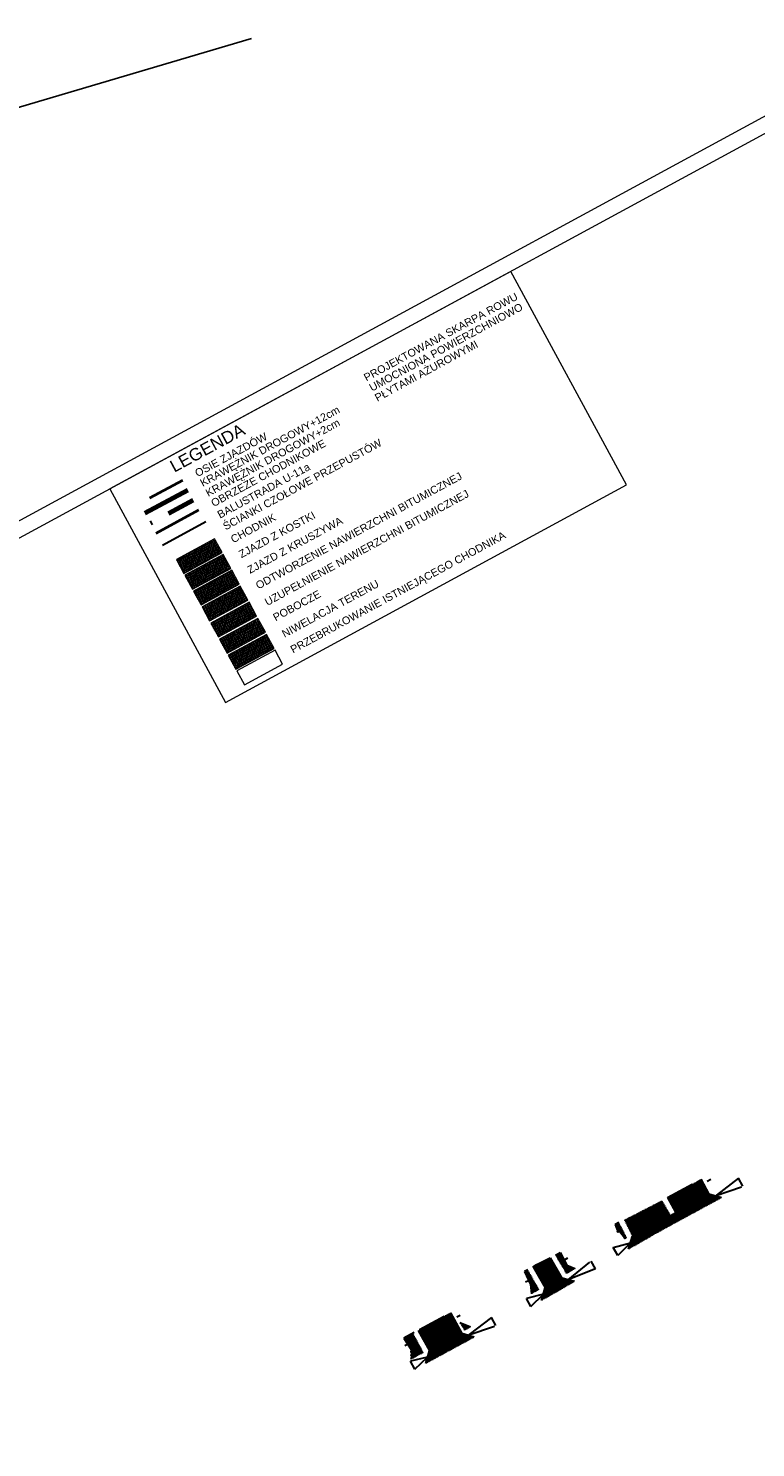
# Model space of a CAD drawing. Header units: metres. Extents: x 7437403 to 7437771, y 5556473 to 5556935.
# Tile 5 of 5: x 7437528 to 7437646, y 5556704 to 5556935. Entities that reach past the tile are written whole.
import ezdxf
from ezdxf.enums import TextEntityAlignment as Align

# ---------------------------------------------------------------- set-up
doc = ezdxf.new("R2010")
doc.units = ezdxf.units.M
doc.header["$MEASUREMENT"] = 0
doc.linetypes.add('DGN Style 2', pattern=[7.598078, 4.558847, -3.039231])
doc.linetypes.add('DGN Style 4', pattern=[12.164524, 6.078463, -3.039231, 0.007598, -3.039231])
for name, color, linetype, lineweight in [('!!_robocza', 2, 'Continuous', 30), ('_arkusz', 7, 'Continuous', 13), ('_legenda', 7, 'Continuous', 0), ('D_krawedz swobodna jezdni', 7, 'DGN Style 2', 30), ('D_osie', 1, 'DGN Style 4', 40), ('D_plantowanie', 102, 'DGN Style 2', 30), ('D_rampa', 7, 'DGN Style 2', 30), ('DS_zjazdy kostka', 30, 'Continuous', 0), ('DS_zjazdy kruszywo', 2, 'Continuous', 0)]:
    doc.layers.add(name, color=color, linetype=linetype, lineweight=lineweight)
doc.layers.add('_ PTC Kon_Bet_Kon', color=3, linetype='Continuous')
doc.layers.add('DS_niwelowanie', color=7, linetype='Continuous', lineweight=0, true_color=0x009c00)
doc.styles.add('Style-Arial', font='arial.ttf')

msp = doc.modelspace()

# ---------------------------------------------------------------- hatches: boundary and pattern name
at = {"layer": '_legenda', "linetype": 'Continuous', "lineweight": 0}
h = msp.add_hatch(dxfattribs=at)
h.set_pattern_fill('CROSSHATCH', color=4, style=0, pattern_type=2)
h.set_pattern_definition([(73.467, (7437555.7442, 5556848.29272), (-0.239664, 0.071143), []), (343.467, (7437555.7442, 5556848.29272), (0.071143, 0.239664), [])])
h.paths.add_polyline_path([(7437558.226, 5556851.751), (7437551.998, 5556848.374), (7437553.226, 5556846.11), (7437559.454, 5556849.487)])
h = msp.add_hatch(dxfattribs=at)
h.set_pattern_fill('CROSSHATCH', color=30, style=0, pattern_type=2)
h.set_pattern_definition([(73.467, (7437556.51716, 5556845.7899), (-0.239664, 0.071143), []), (343.467, (7437556.51716, 5556845.7899), (0.071143, 0.239664), [])])
h.paths.add_polyline_path([(7437559.623, 5556849.175), (7437553.395, 5556845.798), (7437554.623, 5556843.533), (7437560.851, 5556846.91)])
h = msp.add_hatch(dxfattribs=at)
h.set_pattern_fill('CROSSHATCH', color=2, style=0, pattern_type=2)
h.set_pattern_definition([(73.4667, (7437557.3002, 5556843.51726), (-0.239664, 0.071143), []), (343.4667, (7437557.3002, 5556843.51726), (0.071143, 0.239664), [])])
h.paths.add_polyline_path([(7437561.016, 5556846.607), (7437554.787, 5556843.23), (7437556.015, 5556840.965), (7437562.244, 5556844.342)])
h = msp.add_hatch(dxfattribs=at)
h.set_pattern_fill('CROSSHATCH', color=252, style=0, pattern_type=2)
h.set_pattern_definition([(73.467, (7437560.6986, 5556840.72988), (-0.239664, 0.071143), []), (343.467, (7437560.6986, 5556840.72988), (0.071143, 0.239664), [])])
h.paths.add_polyline_path([(7437562.414, 5556844.027), (7437556.186, 5556840.65), (7437557.414, 5556838.386), (7437563.642, 5556841.763)])
h = msp.add_hatch(dxfattribs=at)
h.set_pattern_fill('CROSSHATCH', color=250, style=0, pattern_type=2)
h.set_pattern_definition([(73.467, (7437561.395, 5556837.87083), (-0.239664, 0.071143), []), (343.467, (7437561.395, 5556837.87083), (0.071143, 0.239664), [])])
h.paths.add_polyline_path([(7437563.838, 5556841.401), (7437557.61, 5556838.024), (7437558.838, 5556835.76), (7437565.066, 5556839.137)])
h = msp.add_hatch(dxfattribs=at)
h.set_pattern_fill('CROSSHATCH', color=1, style=0, pattern_type=2)
h.set_pattern_definition([(73.4667, (7437564.34826, 5556837.27449), (-0.239664, 0.071143), []), (343.4667, (7437564.34826, 5556837.27449), (0.071143, 0.239664), [])])
h.paths.add_polyline_path([(7437565.262, 5556838.775), (7437559.034, 5556835.398), (7437560.262, 5556833.134), (7437566.49, 5556836.511)])
at = {"layer": '_legenda', "linetype": 'Continuous', "lineweight": 0, "true_color": 0x009c00}
h = msp.add_hatch(dxfattribs=at)
h.set_pattern_fill('CROSSHATCH', color=94, style=0, pattern_type=2)
h.set_pattern_definition([(73.4667, (7437564.9937, 5556832.76956), (-0.239664, 0.071143), []), (343.4667, (7437564.9937, 5556832.76956), (0.071143, 0.239664), [])])
h.paths.add_polyline_path([(7437566.686, 5556836.149), (7437560.457, 5556832.772), (7437561.685, 5556830.508), (7437567.914, 5556833.885)])
at = {"layer": 'DS_niwelowanie'}
h = msp.add_hatch(dxfattribs=at)
h.set_pattern_fill('CROSSHATCH', color=256, style=0, pattern_type=2)
h.set_pattern_definition([(73.467, (7437624.73887, 5556738.88481), (-0.143798, 0.042686), []), (343.467, (7437624.73887, 5556738.88481), (0.042686, 0.143798), [])])
h.paths.add_polyline_path([(7437625.367, 5556737.907), (7437624.106, 5556740.385), (7437623.471, 5556740.06), (7437623.98, 5556738.84), (7437624.176, 5556738.995), (7437624.844, 5556738.152), (7437625.046, 5556737.719, -0.000308)])
h = msp.add_hatch(dxfattribs=at)
h.set_pattern_fill('CROSSHATCH', color=256, style=0, pattern_type=2)
h.set_pattern_definition([(73.467, (7437615.52929, 5556732.68103), (-0.143798, 0.042686), []), (343.467, (7437615.52929, 5556732.68103), (0.042686, 0.143798), [])])
h.paths.add_polyline_path([(7437616.951, 5556732.885), (7437615.646, 5556733.437), (7437614.546, 5556735.493), (7437613.799, 5556735.11), (7437615.564, 5556732.07, 0.0011547)])
h = msp.add_hatch(dxfattribs=at)
h.set_pattern_fill('CROSSHATCH', color=256, style=0, pattern_type=2)
h.set_pattern_definition([(73.467, (7437610.4342, 5556730.01014), (-0.143798, 0.042686), []), (343.467, (7437610.4342, 5556730.01014), (0.042686, 0.143798), [])])
h.paths.add_polyline_path([(7437611.077, 5556729.491), (7437609.245, 5556732.714), (7437608.716, 5556732.42), (7437609.697, 5556730.312), (7437609.871, 5556728.813, 0.0009934)])
h = msp.add_hatch(dxfattribs=at)
h.set_pattern_fill('CROSSHATCH', color=256, style=0, pattern_type=2)
h.set_pattern_definition([(73.467, (7437598.90285, 5556723.29), (-0.143798, 0.042686), []), (343.467, (7437598.90285, 5556723.29), (0.042686, 0.143798), [])])
h.paths.add_polyline_path([(7437598.206, 5556724.145), (7437598.938, 5556722.861), (7437599.943, 5556723.404), (7437599.204, 5556723.72)])
h = msp.add_hatch(dxfattribs=at)
h.set_pattern_fill('CROSSHATCH', color=256, style=0, pattern_type=2)
h.set_pattern_definition([(73.467, (7437590.83256, 5556720.2872), (-0.143798, 0.042686), []), (343.467, (7437590.83256, 5556720.2872), (0.042686, 0.143798), [])])
h.paths.add_polyline_path([(7437589.082, 5556721.59), (7437590.239, 5556719.7), (7437590.178, 5556718.126), (7437592.224, 5556719.232), (7437590.531, 5556722.363)])
at = {"layer": 'DS_zjazdy kostka'}
h = msp.add_hatch(dxfattribs=at)
h.set_pattern_fill('CROSSHATCH', color=256, style=0, pattern_type=2)
h.set_pattern_definition([(73.4667, (7437629.82497, 5556741.43704), (-0.143798, 0.042686), []), (343.4667, (7437629.82497, 5556741.43704), (0.042686, 0.143798), [])])
h.paths.add_polyline_path([(7437629.394, 5556739.925, -0.0029093), (7437632.461, 5556741.628), (7437632.338, 5556741.846), (7437631.127, 5556743.978), (7437628.01, 5556742.383)])
h = msp.add_hatch(dxfattribs=at)
h.set_pattern_fill('CROSSHATCH', color=256, style=0, pattern_type=2)
h.set_pattern_definition([(73.467, (7437638.11537, 5556743.85993), (-0.143798, 0.042686), []), (343.467, (7437638.11537, 5556743.85993), (0.042686, 0.143798), [])])
h.paths.add_polyline_path([(7437636.758, 5556742.247), (7437640.8, 5556744.423), (7437638.768, 5556745.033), (7437636.047, 5556743.567)])
h = msp.add_hatch(dxfattribs=at)
h.set_pattern_fill('CROSSHATCH', color=256, style=0, pattern_type=2)
h.set_pattern_definition([(73.4667, (7437627.60358, 5556740.15924), (-0.143798, 0.042686), []), (343.4667, (7437627.60358, 5556740.15924), (0.042686, 0.143798), [])])
h.paths.add_polyline_path([(7437626.346, 5556738.186, -0.0029093), (7437629.394, 5556739.925), (7437628.01, 5556742.383), (7437624.996, 5556740.841), (7437626.233, 5556738.409)])
h = msp.add_hatch(dxfattribs=at)
h.set_pattern_fill('CROSSHATCH', color=256, style=0, pattern_type=2)
h.set_pattern_definition([(73.4667, (7437630.95998, 5556740.0536), (-0.1437982, 0.0426858), []), (343.4667, (7437630.95998, 5556740.0536), (0.0426858, 0.1437982), [])])
h.paths.add_polyline_path([(7437630.13, 5556738.618, -0.0046637), (7437635.032, 5556741.317), (7437636.758, 5556742.247), (7437636.047, 5556743.567), (7437634.321, 5556742.638, 0.0046637), (7437629.394, 5556739.925)])
h = msp.add_hatch(dxfattribs=at)
h.set_pattern_fill('CROSSHATCH', color=256, style=0, pattern_type=2)
h.set_pattern_definition([(73.4667, (7437628.31847, 5556738.4013), (-0.143798, 0.042686), []), (343.4667, (7437628.31847, 5556738.4013), (0.042686, 0.143798), [])])
h.paths.add_polyline_path([(7437626.346, 5556738.186), (7437625.649, 5556736.045, -0.0043058), (7437630.13, 5556738.618), (7437629.394, 5556739.925, 0.0029093)])
h = msp.add_hatch(dxfattribs=at)
h.set_pattern_fill('CROSSHATCH', color=256, style=0, pattern_type=2)
h.set_pattern_definition([(73.4667, (7437612.66252, 5556731.68678), (-0.143798, 0.042686), []), (343.4667, (7437612.66252, 5556731.68678), (0.042686, 0.143798), [])])
h.paths.add_polyline_path([(7437614.826, 5556731.35), (7437614.7, 5556731.566), (7437612.907, 5556734.654), (7437610.73, 5556733.54), (7437610.119, 5556733.2), (7437611.947, 5556729.984), (7437612.071, 5556729.767, 0.0022793)])
h = msp.add_hatch(dxfattribs=at)
h.set_pattern_fill('CROSSHATCH', color=256, style=0, pattern_type=2)
h.set_pattern_definition([(73.467, (7437612.971, 5556729.04775), (-0.143798, 0.042686), []), (343.467, (7437612.971, 5556729.04775), (0.042686, 0.143798), [])])
h.paths.add_polyline_path([(7437612.071, 5556729.767), (7437611.51, 5556727.726, 0.0022088), (7437614.198, 5556729.255), (7437613.45, 5556730.556, -0.0011396)])
h = msp.add_hatch(dxfattribs=at)
h.set_pattern_fill('CROSSHATCH', color=256, style=0, pattern_type=2)
h.set_pattern_definition([(73.467, (7437613.97886, 5556729.85095), (-0.143798, 0.042686), []), (343.467, (7437613.97886, 5556729.85095), (0.042686, 0.143798), [])])
h.paths.add_polyline_path([(7437614.198, 5556729.255, 0.0022088), (7437616.872, 5556730.808), (7437614.826, 5556731.35, -0.0011396), (7437613.45, 5556730.556)])
h = msp.add_hatch(dxfattribs=at)
h.set_pattern_fill('CROSSHATCH', color=256, style=0, pattern_type=2)
h.set_pattern_definition([(73.467, (7437597.13235, 5556720.27443), (-0.143798, 0.042686), []), (343.467, (7437597.13235, 5556720.27443), (0.042686, 0.143798), [])])
h.paths.add_polyline_path([(7437595.251, 5556718.879), (7437597.89, 5556720.305), (7437597.177, 5556721.625), (7437594.538, 5556720.198)])
h = msp.add_hatch(dxfattribs=at)
h.set_pattern_fill('CROSSHATCH', color=256, style=0, pattern_type=2)
h.set_pattern_definition([(73.467, (7437598.70949, 5556720.88836), (-0.143798, 0.042686), []), (343.467, (7437598.70949, 5556720.88836), (0.042686, 0.143798), [])])
h.paths.add_polyline_path([(7437597.89, 5556720.305), (7437600.524, 5556721.729), (7437598.492, 5556722.336), (7437597.177, 5556721.625)])
h = msp.add_hatch(dxfattribs=at)
h.set_pattern_fill('CROSSHATCH', color=256, style=0, pattern_type=2)
h.set_pattern_definition([(73.467, (7437594.213, 5556718.7843), (-0.143798, 0.042686), []), (343.467, (7437594.213, 5556718.7843), (0.042686, 0.143798), [])])
h.paths.add_polyline_path([(7437593.223, 5556719.488), (7437592.616, 5556717.455), (7437595.251, 5556718.879), (7437594.538, 5556720.198)])
at = {"layer": 'DS_zjazdy kruszywo'}
h = msp.add_hatch(dxfattribs=at)
h.set_pattern_fill('CROSSHATCH', color=256, style=0, pattern_type=2)
h.set_pattern_definition([(73.467, (7437636.58618, 5556745.90512), (-0.143798, 0.042686), []), (343.467, (7437636.58618, 5556745.90512), (0.042686, 0.143798), [])])
h.paths.add_polyline_path([(7437637.465, 5556747.453), (7437634.758, 5556745.961), (7437636.047, 5556743.567), (7437638.768, 5556745.033), (7437638.65, 5556745.253)])
h = msp.add_hatch(dxfattribs=at)
h.set_pattern_fill('CROSSHATCH', color=256, style=0, pattern_type=2)
h.set_pattern_definition([(73.467, (7437633.89673, 5556744.44689), (-0.143798, 0.042686), []), (343.467, (7437633.89673, 5556744.44689), (0.042686, 0.143798), [])])
h.paths.add_polyline_path([(7437633.326, 5556742.1, -0.0009376), (7437634.321, 5556742.638), (7437636.047, 5556743.567), (7437634.758, 5556745.961), (7437632.038, 5556744.461), (7437633.206, 5556742.319), (7437633.326, 5556742.1)])
h = msp.add_hatch(dxfattribs=at)
h.set_pattern_fill('CROSSHATCH', color=256, style=0, pattern_type=2)
h.set_pattern_definition([(73.467, (7437596.90834, 5556723.37743), (-0.143798, 0.042686), []), (343.467, (7437596.90834, 5556723.37743), (0.042686, 0.143798), [])])
h.paths.add_polyline_path([(7437596.444, 5556725.598), (7437595.353, 5556724.998), (7437597.177, 5556721.625), (7437598.492, 5556722.336), (7437598.373, 5556722.556), (7437596.662, 5556725.719)])
h = msp.add_hatch(dxfattribs=at)
h.set_pattern_fill('CROSSHATCH', color=256, style=0, pattern_type=2)
h.set_pattern_definition([(73.467, (7437593.04147, 5556721.20658), (-0.143798, 0.042686), []), (343.467, (7437593.04147, 5556721.20658), (0.042686, 0.143798), [])])
h.paths.add_polyline_path([(7437592.725, 5556723.552), (7437591.634, 5556722.952), (7437591.414, 5556722.834), (7437593.104, 5556719.708), (7437593.223, 5556719.488), (7437594.538, 5556720.198)])
h = msp.add_hatch(dxfattribs=at)
h.set_pattern_fill('CROSSHATCH', color=256, style=0, pattern_type=2)
h.set_pattern_definition([(73.467, (7437594.41722, 5556721.95252), (-0.143798, 0.042686), []), (343.467, (7437594.41722, 5556721.95252), (0.042686, 0.143798), [])])
h.paths.add_polyline_path([(7437594.538, 5556720.198), (7437595.857, 5556720.912), (7437594.039, 5556724.275), (7437592.725, 5556723.552)])
h = msp.add_hatch(dxfattribs=at)
h.set_pattern_fill('CROSSHATCH', color=256, style=0, pattern_type=2)
h.set_pattern_definition([(73.467, (7437595.87653, 5556722.81798), (-0.143798, 0.042686), []), (343.467, (7437595.87653, 5556722.81798), (0.042686, 0.143798), [])])
h.paths.add_polyline_path([(7437595.353, 5556724.998), (7437594.039, 5556724.275), (7437595.857, 5556720.912), (7437597.177, 5556721.625)])

# ---------------------------------------------------------------- linework, layer by layer
at = {"layer": '!!_robocza'}
for p, q in [((7437639.094, 5556747.391), (7437638.512, 5556747.055)), ((7437623.781, 5556738.87), (7437623.933, 5556738.952)), ((7437615.738, 5556734.598), (7437615.198, 5556734.274)), ((7437608.865, 5556730.724), (7437609.387, 5556730.978)), ((7437598.233, 5556725.246), (7437597.719, 5556725)), ((7437589.223, 5556720.346), (7437589.677, 5556720.617))]:
    msp.add_line(p, q, dxfattribs=at)
at = {"layer": '_ PTC Kon_Bet_Kon', "color": 3, "linetype": 'Continuous', "lineweight": 25}
msp.add_line((7437564.245, 5556933.229), (7437403.082, 5556885.462), dxfattribs=at)
at = {"layer": '_arkusz', "flags": 128}
for points in [[(7437515.216, 5556617.416), (7437771.128, 5556756.173), (7437674.245, 5556934.858), (7437418.332, 5556796.101), (7437515.216, 5556617.416)], [(7437516.222, 5556620.805), (7437767.739, 5556757.179), (7437673.239, 5556931.468), (7437421.721, 5556795.095), (7437516.222, 5556620.805)]]:
    msp.add_lwpolyline(points, close=True, dxfattribs=at)
at = {"layer": '_legenda', "color": 1, "linetype": 'DGN Style 4', "lineweight": 40}
msp.add_line((7437552.977, 5556861.258), (7437546.009, 5556857.48), dxfattribs=at)
at = {"layer": '_legenda', "color": 18, "linetype": 'Continuous', "lineweight": 70, "true_color": 0x000000}
msp.add_line((7437553.836, 5556859.674), (7437546.867, 5556855.896), dxfattribs=at)
at = {"layer": '_legenda', "color": 18, "linetype": 'DGN Style 2', "lineweight": 70, "true_color": 0x000000}
msp.add_line((7437554.721, 5556858.041), (7437547.753, 5556854.263), dxfattribs=at)
at = {"layer": '_legenda', "color": 18, "linetype": 'Continuous', "lineweight": 40, "true_color": 0x000000}
msp.add_line((7437555.617, 5556856.389), (7437548.649, 5556852.611), dxfattribs=at)
at = {"layer": '_legenda', "color": 6, "linetype": 'Continuous', "lineweight": 30, "ltscale": 0.2}
msp.add_line((7437556.814, 5556854.512), (7437549.707, 5556850.658), dxfattribs=at)
at = {"layer": '_legenda', "flags": 128}
for points in [[(7437560.023, 5556825.103), (7437625.33, 5556860.513), (7437606.482, 5556895.273), (7437541.176, 5556859.863), (7437560.023, 5556825.103)], [(7437558.226, 5556851.751), (7437551.998, 5556848.374), (7437553.226, 5556846.11), (7437559.454, 5556849.487), (7437558.226, 5556851.751)], [(7437559.623, 5556849.175), (7437553.395, 5556845.798), (7437554.623, 5556843.533), (7437560.851, 5556846.91), (7437559.623, 5556849.175)], [(7437561.016, 5556846.607), (7437554.787, 5556843.23), (7437556.015, 5556840.965), (7437562.244, 5556844.342), (7437561.016, 5556846.607)], [(7437562.414, 5556844.027), (7437556.186, 5556840.65), (7437557.414, 5556838.386), (7437563.642, 5556841.763), (7437562.414, 5556844.027)], [(7437563.838, 5556841.401), (7437557.61, 5556838.024), (7437558.838, 5556835.76), (7437565.066, 5556839.137), (7437563.838, 5556841.401)], [(7437565.262, 5556838.775), (7437559.034, 5556835.398), (7437560.262, 5556833.134), (7437566.49, 5556836.511), (7437565.262, 5556838.775)], [(7437566.686, 5556836.149), (7437560.457, 5556832.772), (7437561.685, 5556830.508), (7437567.914, 5556833.885), (7437566.686, 5556836.149)], [(7437568.069, 5556833.598), (7437561.841, 5556830.221), (7437563.069, 5556827.956), (7437569.297, 5556831.333), (7437568.069, 5556833.598)]]:
    msp.add_lwpolyline(points, close=True, dxfattribs=at)
at = {"layer": 'D_krawedz swobodna jezdni'}
for p, q in [((7437632.038, 5556744.461), (7437637.465, 5556747.453)), ((7437637.465, 5556747.453), (7437638.768, 5556745.033)), ((7437632.038, 5556744.461), (7437633.326, 5556742.1)), ((7437640.8, 5556744.423), (7437638.768, 5556745.033)), ((7437625.649, 5556736.045), (7437626.346, 5556738.186)), ((7437612.907, 5556734.654), (7437614.826, 5556731.35)), ((7437610.119, 5556733.2), (7437612.071, 5556729.767)), ((7437616.872, 5556730.808), (7437614.826, 5556731.35)), ((7437611.51, 5556727.726), (7437612.071, 5556729.767)), ((7437591.634, 5556722.952), (7437596.444, 5556725.598)), ((7437596.662, 5556725.719), (7437598.492, 5556722.336)), ((7437595.857, 5556720.912), (7437594.039, 5556724.275)), ((7437591.414, 5556722.834), (7437593.223, 5556719.488)), ((7437600.524, 5556721.729), (7437598.492, 5556722.336)), ((7437592.616, 5556717.455), (7437593.223, 5556719.488))]:
    msp.add_line(p, q, dxfattribs=at)
at = {"layer": 'D_krawedz swobodna jezdni', "flags": 128}
msp.add_lwpolyline([(7437610.119, 5556733.2), (7437610.73, 5556733.54), (7437612.907, 5556734.654)], dxfattribs=at)
at = {"layer": 'D_osie'}
for p, q in [((7437634.758, 5556745.961), (7437636.758, 5556742.247)), ((7437628.01, 5556742.383), (7437630.13, 5556738.618)), ((7437614.198, 5556729.255), (7437611.513, 5556733.927)), ((7437595.251, 5556718.879), (7437592.72, 5556723.562)), ((7437597.89, 5556720.305), (7437595.353, 5556724.998))]:
    msp.add_line(p, q, dxfattribs=at)
at = {"layer": 'D_plantowanie'}
for p, q in [((7437624.106, 5556740.385), (7437623.471, 5556740.06)), ((7437623.471, 5556740.06), (7437623.98, 5556738.84)), ((7437623.98, 5556738.84), (7437624.176, 5556738.995)), ((7437624.176, 5556738.995), (7437624.844, 5556738.152)), ((7437624.844, 5556738.152), (7437625.046, 5556737.719)), ((7437598.206, 5556724.145), (7437599.943, 5556723.404))]:
    msp.add_line(p, q, dxfattribs=at)
at = {"layer": 'D_plantowanie', "flags": 128}
for points in [[(7437613.799, 5556735.11), (7437614.546, 5556735.493), (7437615.646, 5556733.437), (7437616.951, 5556732.885)], [(7437609.245, 5556732.714), (7437608.716, 5556732.42), (7437609.697, 5556730.312), (7437609.871, 5556728.813)], [(7437590.752, 5556722.481), (7437589.082, 5556721.59), (7437590.239, 5556719.7), (7437590.178, 5556718.126)]]:
    msp.add_lwpolyline(points, dxfattribs=at)
at = {"layer": 'D_rampa'}
for p, q in [((7437643.61, 5556747.641), (7437639.784, 5556744.728)), ((7437639.784, 5556744.728), (7437644.322, 5556746.32)), ((7437644.322, 5556746.32), (7437643.61, 5556747.641)), ((7437623.165, 5556736.328), (7437625.998, 5556737.116)), ((7437625.998, 5556737.116), (7437623.923, 5556735.034)), ((7437623.923, 5556735.034), (7437623.165, 5556736.328)), ((7437615.849, 5556731.079), (7437619.563, 5556734.125)), ((7437620.311, 5556732.851), (7437615.849, 5556731.079)), ((7437620.311, 5556732.851), (7437619.563, 5556734.125)), ((7437611.79, 5556728.747), (7437609.031, 5556728.052)), ((7437609.767, 5556726.745), (7437609.031, 5556728.052)), ((7437609.767, 5556726.745), (7437611.79, 5556728.747)), ((7437603.33, 5556724.951), (7437599.508, 5556722.032)), ((7437599.508, 5556722.032), (7437604.043, 5556723.631)), ((7437604.043, 5556723.631), (7437603.33, 5556724.951)), ((7437592.92, 5556718.471), (7437590.144, 5556717.823)), ((7437590.857, 5556716.504), (7437592.92, 5556718.471)), ((7437590.857, 5556716.504), (7437590.144, 5556717.823))]:
    msp.add_line(p, q, dxfattribs=at)

# ---------------------------------------------------------------- texts
at = {"layer": '_legenda', "style": 'Style-Arial'}
for s, height, p in [('KRAWĘŻNIK DROGOWY+12cm', 1.25, (7437555.997, 5556860.728)), ('LEGENDA', 2, (7437551.176, 5556863.364)), ('OSIE ZJAZDÓW', 1.25, (7437555.139, 5556862.312)), ('KRAWĘŻNIK DROGOWY+2cm', 1.25, (7437556.883, 5556859.095)), ('OBRZEŻE CHODNIKOWE', 1.25, (7437557.779, 5556857.443)), ('BALUSTRADA U-11a', 1.25, (7437558.8, 5556855.559)), ('ODTWORZENIE NAWIERZCHNI BITUMICZNEJ', 1.25, (7437565.052, 5556844.028)), ('UZUPEŁNIENIE NAWIERZCHNI BITUMICZNEJ', 1.25, (7437566.511, 5556841.337)), ('CHODNIK', 1.25, (7437560.976, 5556851.545)), ('ZJAZD Z KOSTKI', 1.25, (7437562.293, 5556849.117)), ('ZJAZD Z KRUSZYWA', 1.25, (7437563.677, 5556846.565)), ('PRZEBRUKOWANIE ISTNIEJĄCEGO CHODNIKA', 1.25, (7437570.702, 5556833.607)), ('NIWELACJA TERENU', 1.25, (7437569.319, 5556836.159)), ('POBOCZE', 1.25, (7437567.872, 5556838.827))]:
    msp.add_text(s, height=height, rotation=28.46675, dxfattribs=at).set_placement(p, align=Align.MIDDLE_LEFT)
at = {"layer": '_legenda', "char_height": 1.25, "attachment_point": 4, "rotation": 28.46675, "line_spacing_factor": 0.9, "style": 'Style-Arial'}
for s, insert in [('PROJEKTOWANA SKARPA ROWU\\PUMOCNIONA POWIERZCHNIOWO\\PPŁYTAMI AŻUROWYMI', (7437583.563, 5556876.234)), ('ŚCIANKI CZOŁOWE PRZEPUSTÓW', (7437559.729, 5556853.638))]:
    msp.add_mtext(s, dxfattribs=dict(at, insert=insert))

doc.saveas('drawing.dxf')
